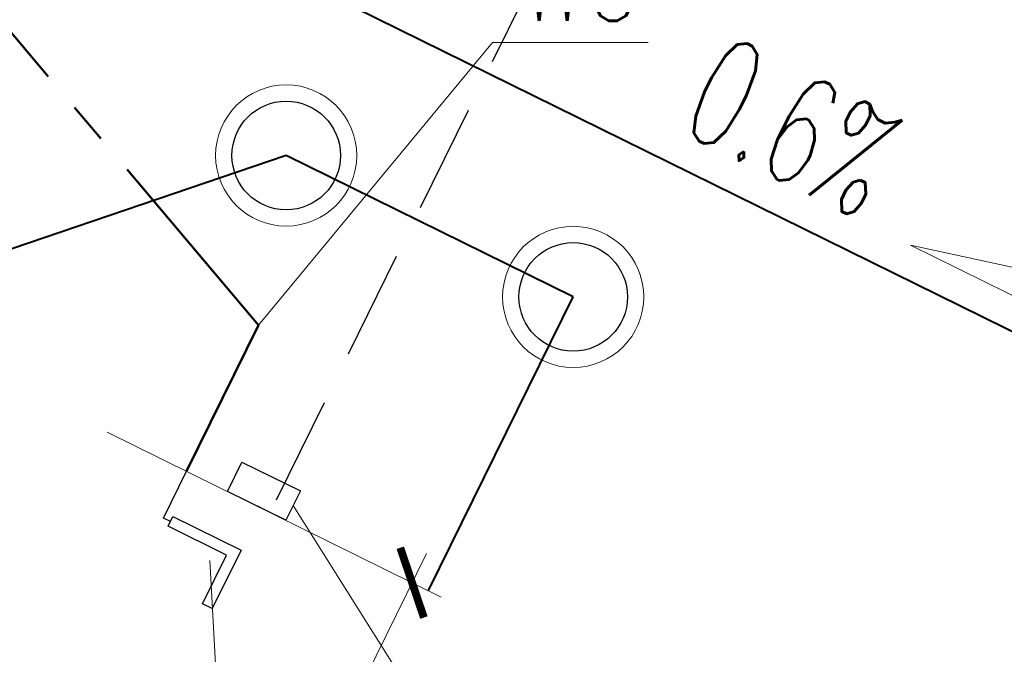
# Model space of a CAD drawing. Header units: metres. Extents: x 7506071 to 7508568, y 5798919 to 5800648.
# Tile 71 of 96: x 7507466.49 to 7507475.56, y 5799552.49 to 5799558.33. Entities that reach past the tile are written whole.
import ezdxf
from ezdxf import colors
from ezdxf.entities.mleader import LeaderData, LeaderLine
from ezdxf.enums import TextEntityAlignment as Align
from ezdxf.math import Vec2, Vec3

# ---------------------------------------------------------------- set-up
doc = ezdxf.new("R2010")
doc.units = ezdxf.units.M
doc.linetypes.add('CENTER', pattern=[2, 1.25, -0.25, 0.25, -0.25])
doc.linetypes.add('DASHED', pattern=[0.75, 0.5, -0.25])
doc.layers.get('0').update_dxf_attribs({"color": 250, "lineweight": 9})
doc.layers.get('Defpoints').update_dxf_attribs({"color": 254, "lineweight": 0})
for name, color, linetype, lineweight in [('IS-G-armatura', 40, 'Continuous', 30), ('IS-G-opis', 48, 'Continuous', 20), ('IS-G-przylacze', 41, 'DASHED', 30), ('IS-KS', 34, 'Continuous', 40), ('IS-KS-studnie', 34, 'Continuous', 30), ('IS-KT', 212, 'Continuous', 40), ('IS-KT-opis', 218, 'Continuous', 20), ('IS-W-przylacze', 162, 'CENTER', 50), ('IS-W-przylacze-opis', 168, 'Continuous', 30), ('IS-xref', 250, 'Continuous', 9), ('x_Marki_$0$1135_siatka_kwadratow_znak_wewn', 7, 'Continuous', 13), ('x_Marki_$0$krawężnik zew', 250, 'Continuous', 30)]:
    doc.layers.add(name, color=color, linetype=linetype, lineweight=lineweight)
doc.layers.add('IS-viewport', color=254, linetype='Continuous', lineweight=0, plot=False)
doc.layers.add('x_Marki_$0$xref', color=7, linetype='Continuous')
doc.styles.add('IS-0.6', font='simplex.shx', dxfattribs={"width": 0.6})
doc.styles.add('x_Marki_$0$ARIAL_CE', font='arial.ttf', dxfattribs={"width": 0.8})
doc.styles.add('x_Marki_$0$styl1', font='arial.ttf')
doc.dimstyles.new('x_Marki_$0$AGP-1 PZT', dxfattribs={"dimscale": 3, "dimtxt": 0.35, "dimasz": 0.16, "dimexe": 0.1, "dimexo": 0.3, "dimgap": 0.02, "dimtad": 1, "dimdec": 1, "dimtxsty": 'x_Marki_$0$ARIAL_CE', "dimblk": 'x_Marki_$0$_ArchTick', "dimcen": 0.5, "dimdle": 0.1, "dimclrd": 256, "dimclre": 256, "dimclrt": 256, "dimadec": 0, "dimazin": 2, "dimtfac": 1, "dimtdec": 0, "dimtofl": 0, "dimtmove": 1, "dimatfit": 3, "dimldrblk": 'x_Marki_$0$_OBLIQUE', "dimfxl": 0.6, "dimtvp": 0.5, "dimtolj": 1, "dimtzin": 0, "dimlwd": 0, "dimlwe": 0, "dimarcsym": 0})

# ---------------------------------------------------------------- blocks, each defined once
blk = doc.blocks.new('x_Marki_$0$_ArchTick')
at = {"color": 0, "linetype": 'ByBlock', "const_width": 0.15}
blk.add_lwpolyline([(-0.5, -0.5), (0.5, 0.5)], dxfattribs=at)
blk = doc.blocks.new('*D385')
at = {"layer": 'Defpoints', "color": 0, "transparency": 16777216}
for p in [(7507466.494567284, 5799554.930577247, -2.971340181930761e-06), (7507458.065497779, 5799537.869167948), (7507461.680318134, 5799536.083291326)]:
    blk.add_point(p, dxfattribs=at)
at = {"layer": 'x_Marki_$0$1135_siatka_kwadratow_znak_wewn', "lineweight": 0, "transparency": 16777216}
for p, q in [((7507467.301465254, 5799554.531934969), (7507470.378353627, 5799553.011819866)), ((7507470.242268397, 5799553.413666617), (7507461.547437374, 5799535.814325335)), ((7507458.872395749, 5799537.47052567), (7507461.949284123, 5799535.950410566))]:
    blk.add_line(p, q, dxfattribs=at)
at = {"layer": 'x_Marki_$0$1135_siatka_kwadratow_znak_wewn', "lineweight": 0, "transparency": 16777216, "xscale": 0.48, "yscale": 0.48, "zscale": 0.48}
for p, rotation in [((7507470.109387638, 5799553.144700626), 63.70864857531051), ((7507461.680318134, 5799536.083291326), 243.7086485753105)]:
    blk.add_blockref('x_Marki_$0$_ArchTick', p, dxfattribs=dict(at, rotation=rotation))
at = {"layer": 'x_Marki_$0$1135_siatka_kwadratow_znak_wewn', "transparency": 16777216, "insert": (7507465.360094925, 5799544.878189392), "char_height": 1.05, "attachment_point": 5, "rotation": 63.70864857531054, "style": 'x_Marki_$0$ARIAL_CE'}
blk.add_mtext('\\A1;19.03', dxfattribs=at)
blk = doc.blocks.new('x_Marki_$0$_OBLIQUE')
at = {"color": 0, "linetype": 'ByBlock'}
blk.add_line((-0.5, -0.5), (0.5, 0.5), dxfattribs=at)
blk = doc.blocks.new('*D358')
at = {"layer": 'Defpoints', "color": 0, "transparency": 16777216}
for p in [(7507466.49456729, 5799554.930577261, -2.971340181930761e-06), (7507477.710449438, 5799549.389449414, -2.971340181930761e-06), (7507472.660999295, 5799539.168779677)]:
    blk.add_point(p, dxfattribs=at)
at = {"layer": 'x_Marki_$0$1135_siatka_kwadratow_znak_wewn', "lineweight": 0, "transparency": 16777216}
for p, q in [((7507466.095925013, 5799554.123679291), (7507461.312236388, 5799544.440941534)), ((7507477.311807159, 5799548.582551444), (7507472.528118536, 5799538.899813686)), ((7507461.176151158, 5799544.842788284), (7507472.929965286, 5799539.035898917))]:
    blk.add_line(p, q, dxfattribs=at)
at = {"layer": 'x_Marki_$0$1135_siatka_kwadratow_znak_wewn', "lineweight": 0, "transparency": 16777216, "xscale": 0.48, "yscale": 0.48, "zscale": 0.48}
for p, rotation in [((7507461.445117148, 5799544.709907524), 153.7086485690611), ((7507472.660999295, 5799539.168779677), 333.708648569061)]:
    blk.add_blockref('x_Marki_$0$_ArchTick', p, dxfattribs=dict(at, rotation=rotation))
at = {"layer": 'x_Marki_$0$1135_siatka_kwadratow_znak_wewn', "transparency": 16777216, "insert": (7507468.289159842, 5799542.060460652), "char_height": 1.05, "attachment_point": 5, "rotation": 333.7086485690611, "style": 'x_Marki_$0$ARIAL_CE'}
blk.add_mtext('\\A1;12.51', dxfattribs=at)
blk = doc.blocks.new('_None')
blk = doc.blocks.new('*U73')
at = {"color": 0, "linetype": 'Continuous', "lineweight": -2}
blk.add_lwpolyline([(1.029650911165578, -0.1726817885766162), (-0.764562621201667, 0.7109458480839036), (0.2429975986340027, 0.4934087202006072)], dxfattribs=at)
at = {"layer": 'IS-viewport'}
blk.add_line((-0.8971067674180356, 0.4418138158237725), (0.8971067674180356, -0.4418138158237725), dxfattribs=at)
at = {"color": 0, "linetype": 'Continuous', "lineweight": -2, "style": 'IS-0.6', "width": 0.6}
blk.add_attdef('OPIS-L', text='', height=0.9999999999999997, rotation=333.780332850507, dxfattribs=at).set_placement((-1.213116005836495, 0.9318527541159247), align=Align.RIGHT)
blk.add_attdef('OPIS-POD', text='', height=0.9999999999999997, rotation=333.780332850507, dxfattribs=at).set_placement((-0.13254414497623, -0.2691320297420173), align=Align.TOP_CENTER)
blk.add_attdef('OPIS-P', (1.478204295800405, -0.393588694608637), '', height=0.9999999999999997, rotation=333.780332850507, dxfattribs=at)
blk = doc.blocks.new('x_Marki_')
at = {"style": 'x_Marki_$0$styl1'}
for height, rotation, p in [(1.0125, 61.53322234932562, (7507450.830208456, 5799547.076313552, -0.004355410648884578)), (1.0125, 61.53322234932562, (7507449.723674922, 5799544.83453222, -0.004355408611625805)), (1.0125, 61.53322234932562, (7507448.617141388, 5799542.592750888, -0.004355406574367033)), (1.0125, 61.53322234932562, (7507447.510607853, 5799540.350969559, -0.004355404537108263)), (1.0125, 61.53322234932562, (7507446.471848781, 5799538.241590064, -0.004355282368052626)), (1.0125, 61.53322234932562, (7507445.302164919, 5799535.870382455, -0.004355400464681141)), (1.0125, 61.53322234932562, (7507444.194103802, 5799533.624097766, -0.004355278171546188)), (1.0125, 61.53322234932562, (7507462.180078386, 5799529.34400257, -0.004355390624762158)), (1.0125, 61.53322234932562, (7507436.799240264, 5799518.646120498, -0.004355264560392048)), (1.0125, 61.53322234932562, (7507435.6910573, 5799516.405154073, -0.004355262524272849)), (1.012939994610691, 90, (7506079.935672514, 5799481.967823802, -7.02745037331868e-05)), (1.0125, 87.82457368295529, (7506078.009077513, 5799478.198186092, -6.072090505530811e-05))]:
    blk.add_attdef('P', text='', height=height, rotation=rotation, dxfattribs=at).set_placement(p, align=Align.CENTER)
at = {"color": 7, "style": 'x_Marki_$0$styl1'}
for p in [(7507471.7228108, 5799543.48169142, -0.009705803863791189), (7506079.346841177, 5799529.27373492, -0.009704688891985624), (7506079.346841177, 5799525.867556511, -0.009704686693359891)]:
    blk.add_attdef('I', text='', height=1.0125, rotation=359.6814222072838, dxfattribs=at).set_placement(p, align=Align.CENTER)
at = {"layer": 'x_Marki_$0$1135_siatka_kwadratow_znak_wewn', "color": 33, "true_color": 0xd4a371}
dim = blk.add_aligned_dim(p1=(7507466.494567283, 5799554.930577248, -2.971340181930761e-06), p2=(7507458.065497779, 5799537.869167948), distance=4.031907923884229, text='19.03', dimstyle='x_Marki_$0$AGP-1 PZT', override={"dimblk": 'x_Marki_$0$_ArchTick'}, dxfattribs=at)
dim.commit()
dim.dimension.update_dxf_attribs({"geometry": '*D385', "text_midpoint": (7507465.360094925, 5799544.878189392)})
dim = blk.add_linear_dim(base=(7507472.660999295, 5799539.168779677), p1=(7507466.49456729, 5799554.930577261, -2.971340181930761e-06), p2=(7507477.710449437, 5799549.389449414, -2.971340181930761e-06), angle=333.7086485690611, text='12.51', dimstyle='x_Marki_$0$AGP-1 PZT', override={"dimblk": 'x_Marki_$0$_ArchTick'}, dxfattribs=at)
dim.commit()
dim.dimension.update_dxf_attribs({"geometry": '*D358', "text_midpoint": (7507468.025125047, 5799541.526023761), "dimtype": 161})

msp = doc.modelspace()

# ---------------------------------------------------------------- block references
at = {"layer": 'IS-xref'}
msp.add_blockref('x_Marki_', (0, 0), dxfattribs=at)

# ---------------------------------------------------------------- next in the draw order: linework, layer by layer
at = {"layer": 'IS-G-armatura'}
msp.add_lwpolyline([(7507468.541977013, 5799554.25396066), (7507469.080241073, 5799553.988872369), (7507468.947696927, 5799553.71974034), (7507468.409432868, 5799553.98482863)], close=True, dxfattribs=at)
at = {"layer": 'IS-G-przylacze', "ltscale": 2}
msp.add_line((7507468.861595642, 5799553.90705443), (7507475.252790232, 5799566.884430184), dxfattribs=at)
at = {"layer": 'IS-KS'}
for p, q in [((7507468.949561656, 5799557.078239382), (7507453.687192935, 5799551.88835063)), ((7507471.593477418, 5799555.776144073), (7507468.949561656, 5799557.078239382)), ((7507470.261958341, 5799553.072483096), (7507471.593477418, 5799555.776144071))]:
    msp.add_line(p, q, dxfattribs=at)
at = {"layer": 'IS-KS-studnie', "lineweight": 9}
for centre in [(7507468.949561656, 5799557.078239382), (7507471.59347742, 5799555.776144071)]:
    msp.add_circle(centre, 0.6499999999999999, dxfattribs=at)
at = {"layer": 'IS-KS-studnie'}
for centre in [(7507468.949561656, 5799557.078239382), (7507471.59347742, 5799555.776144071)]:
    msp.add_circle(centre, 0.4999999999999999, dxfattribs=at)
at = {"layer": 'IS-KT'}
msp.add_line((7507481.44534988, 5799552.596262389), (7507468.281315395, 5799559.07938406), dxfattribs=at)
at = {"layer": 'IS-W-przylacze', "ltscale": 1.5}
for p, q in [((7507468.695368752, 5799555.516050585), (7507460.182187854, 5799565.583214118)), ((7507468.032648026, 5799554.170390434), (7507468.695368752, 5799555.516050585))]:
    msp.add_line(p, q, dxfattribs=at)
at = {"layer": 'IS-W-przylacze-opis'}
for p, q in [((7507467.820577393, 5799553.739779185), (7507468.032648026, 5799554.170390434)), ((7507467.883374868, 5799553.708852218), (7507467.820577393, 5799553.739779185))]:
    msp.add_line(p, q, dxfattribs=at)
msp.add_lwpolyline([(7507467.905465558, 5799553.753707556), (7507468.533440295, 5799553.444437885), (7507468.268352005, 5799552.906173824), (7507468.178641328, 5799552.950355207), (7507468.399548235, 5799553.39890859), (7507467.861284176, 5799553.663996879)], close=True, dxfattribs=at)

# ---------------------------------------------------------------- next in the draw order: block references
at = {"layer": 'IS-KT-opis'}
ref = msp.add_blockref('*U73', (7507475.465671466, 5799555.541178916), dxfattribs=at)
ref.add_attrib('OPIS-P', '0.16', (7507476.943875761, 5799555.14759022), dxfattribs={"layer": '0', "color": 0, "linetype": 'Continuous', "lineweight": -2, "height": 0.9999999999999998, "rotation": 333.7803329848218, "style": 'IS-0.6', "width": 0.5999999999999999})
ref.add_attrib('OPIS-L', '0.6%', dxfattribs={"layer": '0', "color": 0, "linetype": 'Continuous', "lineweight": -2, "height": 0.9999999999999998, "rotation": 333.7803329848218, "style": 'IS-0.6', "width": 0.5999999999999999}).set_placement((7507474.252555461, 5799556.473031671), align=Align.RIGHT)

# ---------------------------------------------------------------- next in the draw order: leaders
at = {"layer": 'IS-G-opis'}
ml = msp.add_multileader_mtext('Standard', dxfattribs=at)
ml.set_content('SG', color=256, style='IS-0.6')
ml.set_leader_properties(linetype='Continuous', lineweight=9)
ml.set_arrow_properties(name='NONE')
ml.build(insert=Vec2(0, 0))
ml.multileader.update_dxf_attribs({"has_dogleg": 0, "text_left_attachment_type": 6, "text_right_attachment_type": 6, "dogleg_length": 0, "arrow_head_size": 0.25})
ctx = ml.context
ctx.base_point, ctx.char_height, ctx.arrow_head_size, ctx.landing_gap_size, ctx.plane_origin = Vec3(7507471.688654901, 5799549.604189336), 1, 0.25, 0.25, Vec3(7507467.272614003, 5799535.859640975)
ctx.left_attachment, ctx.right_attachment = 6, 6
notes = []
notes.append((ctx, [(1, (1, 1, 0), (7507471.688654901, 5799549.604189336), (1, 0), 0, [(0, [(7507469.013969, 5799553.854306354)], 0, [])])]))
ctx.mtext.insert, ctx.mtext.line_spacing_style, ctx.mtext.flow_direction = Vec3(7507471.938654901, 5799550.804189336), 2, 5
at = {"layer": 'IS-W-przylacze-opis'}
ml = msp.add_multileader_mtext('Standard', dxfattribs=at)
ml.set_content('W3', color=256, style='IS-0.6')
ml.set_leader_properties(linetype='Continuous', lineweight=9)
ml.set_arrow_properties(name='NONE')
ml.build(insert=Vec2(0, 0))
ml.multileader.update_dxf_attribs({"has_dogleg": 0, "text_left_attachment_type": 6, "text_right_attachment_type": 6, "dogleg_length": 0, "arrow_head_size": 0.25})
ctx = ml.context
ctx.base_point, ctx.char_height, ctx.arrow_head_size, ctx.landing_gap_size, ctx.plane_origin = Vec3(7507470.849987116, 5799558.117489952), 1, 0.25, 0.25, Vec3(7507466.087783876, 5799536.977435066)
ctx.left_attachment, ctx.right_attachment = 6, 6
notes.append((ctx, [(1, (1, 1, 0), (7507470.849987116, 5799558.117489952), (1, 0), 0, [(0, [(7507468.695368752, 5799555.516050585)], 0, [])])]))
ctx.mtext.insert, ctx.mtext.line_spacing_style, ctx.mtext.flow_direction = Vec3(7507471.099987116, 5799559.317489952), 2, 5
ml = msp.add_multileader_mtext('Standard', dxfattribs=at)
ml.set_content('ZW', color=256, style='IS-0.6')
ml.set_leader_properties(linetype='Continuous', lineweight=9)
ml.set_arrow_properties(name='NONE')
ml.build(insert=Vec2(0, 0))
ml.multileader.update_dxf_attribs({"has_dogleg": 0, "text_left_attachment_type": 6, "text_right_attachment_type": 6, "dogleg_length": 0, "arrow_head_size": 0.25})
ctx = ml.context
ctx.base_point, ctx.char_height, ctx.arrow_head_size, ctx.landing_gap_size, ctx.plane_origin = Vec3(7507468.420230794, 5799550.249522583), 1, 0.25, 0.25, Vec3(7507370.997769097, 5799581.294266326)
ctx.left_attachment, ctx.right_attachment = 6, 6
notes.append((ctx, [(0, (1, 1, 0), (7507468.420230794, 5799550.249522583), (1, 0), 0, [(0, [(7507468.24498577, 5799553.34918147)], 0, [])])]))
ctx.mtext.insert, ctx.mtext.line_spacing_factor, ctx.mtext.line_spacing_style, ctx.mtext.flow_direction = Vec3(7507468.670230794, 5799551.449522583), 0.96, 2, 5
for ctx, leaders in notes:
    for number, flags, end, landing, length, lines in leaders:
        leader = LeaderData()
        leader.index, (leader.has_last_leader_line, leader.has_dogleg_vector, leader.attachment_direction) = number, flags
        leader.last_leader_point, leader.dogleg_vector, leader.dogleg_length = Vec3(end), Vec3(landing), length
        for number, points, colour, breaks in lines:
            line = LeaderLine()
            line.index, line.vertices, line.color, line.breaks = number, Vec3.list(points), colors.encode_raw_color(colour), breaks
            leader.lines.append(line)
        ctx.leaders.append(leader)

doc.saveas('drawing.dxf')
